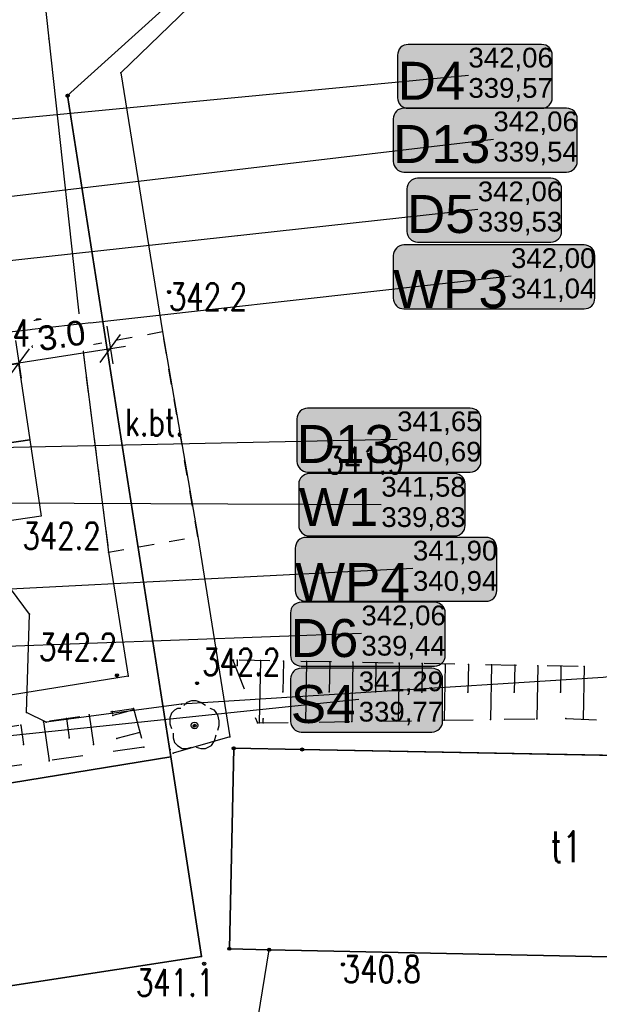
# Model space of a CAD drawing. Extents: x 5552506 to 5553307, y 5642054 to 5642708.
# Tile 29 of 72: x 5552864 to 5552883, y 5642442 to 5642474. Entities that reach past the tile are written whole.
import ezdxf
from ezdxf.enums import TextEntityAlignment as Align
from ezdxf.lldxf.tags import DXFTag

# ---------------------------------------------------------------- set-up
doc = ezdxf.new("R2010")
doc.units = 0
doc.header["$MEASUREMENT"] = 0
doc.linetypes.add('1', pattern=[2, 1, -1])
doc.linetypes.add('2', pattern=[1, 0.5, -0.5])
for name, color, linetype in [('drzewa', 98, 'Continuous'), ('EGB_Budynek', 7, 'Continuous'), ('EGB_DzialkaEwidencyjna', 7, 'Continuous'), ('EGB_KonturUzytkuGruntowego', 7, 'Continuous'), ('EGB_PunktGraniczny', 7, 'Continuous'), ('GES_PrzewodElektroenergetyczny', 7, 'Continuous'), ('IS_Węzeł_sieci_kanalizacyjnej_-_opisy', 7, 'Continuous'), ('IS_Węzły_sieci_wodociągowej_-_opisy', 7, 'Continuous'), ('OT_Komunikacja', 7, 'Continuous'), ('OT_Ogrodzenia', 7, 'Continuous'), ('OT_Rzedna', 7, 'Continuous'), ('OT_Skarpa', 7, 'Continuous'), ('OT_ZagospodarowanieTerenu', 7, 'Continuous'), ('pomiar', 7, 'Continuous')]:
    doc.layers.add(name, color=color, linetype=linetype)
doc.layers.add('PROJEKT', color=255, linetype='Continuous', lineweight=50)
doc.styles.add('ARIAL', font='arial.ttf')
doc.styles.get("Standard").update_dxf_attribs({"font": 'arial.ttf'})
doc.styles.add('STYL_ARIAL', font='simplex', dxfattribs={"width": 0.75, "oblique": 0.1})
tags = doc.linetypes.add('SOLID', pattern=[10, 10, 0]).pattern_tags.tags
tags[6:7] = [DXFTag(74, 4), DXFTag(75, 0), DXFTag(340, '0'), DXFTag(46, 0.0), DXFTag(50, 0.0), DXFTag(44, 0.0), DXFTag(45, 0.0)]
tags[4:5] = [DXFTag(74, 4), DXFTag(75, 0), DXFTag(340, '0'), DXFTag(46, 0.0), DXFTag(50, 0.0), DXFTag(44, 0.0), DXFTag(45, 0.0)]
doc.dimstyles.new('darek', dxfattribs={"dimtxt": 0.8, "dimasz": 0.8, "dimexe": 0.5, "dimexo": 0.5, "dimgap": 0.25, "dimtad": 1, "dimrnd": 0.01, "dimzin": 1, "dimdsep": 46, "dimtxsty": 'ARIAL', "dimblk": 'OBLIQUE', "dimcen": 0.8, "dimdle": 0.5, "dimclrd": 256, "dimclre": 256, "dimclrt": 256, "dimazin": 0, "dimtfac": 1, "dimtmove": 1, "dimatfit": 3, "dimfxl": 1, "dimtfill": 1, "dimlwd": -1, "dimlwe": -1, "dimarcsym": 0})

# ---------------------------------------------------------------- blocks, each defined once
blk = doc.blocks.new('DLI')
at = {"color": 7}
for points in [[(0.7, 1.3, 0), (0.4, 1.5, 0), (0.1, 1.6, 0), (-0.2, 1.6, 0), (-0.5, 1.5, 0), (-0.7, 1.3, 0)], [(-0.9, 1.1, 0), (-1.1, 1.1, 0), (-1.3, 1, 0), (-1.5, 0.8, 0), (-1.6, 0.5, 0), (-1.6, 0.1, 0), (-1.5, -0.2, 0)], [(1.5, -0.3, 0), (1.6, 0, 0), (1.6, 0.3, 0), (1.5, 0.7, 0), (1.3, 1, 0), (1, 1.1, 0)], [(0, 0.2236, 0), (0.097, 0.2015, 0), (0.1748, 0.1394, 0), (0.218, 0.0498, 0), (0.218, -0.0498, 0), (0.1748, -0.1394, 0), (0.097, -0.2015, 0), (0, -0.2236, 0), (-0.097, -0.2015, 0), (-0.1748, -0.1394, 0), (-0.218, -0.0498, 0), (-0.218, 0.0498, 0), (-0.1748, 0.1394, 0), (-0.097, 0.2015, 0), (0, 0.2236, 0)], [(-1.4, -0.5, 0), (-1.4, -0.8, 0), (-1.3, -1.1, 0), (-1.1, -1.3, 0), (-0.8, -1.5, 0), (-0.5, -1.5, 0), (-0.2, -1.4, 0)], [(0.1, -1.4, 0), (0.4, -1.5, 0), (0.7, -1.5, 0), (1.1, -1.3, 0), (1.3, -1, 0), (1.4, -0.6, 0)]]:
    blk.add_polyline3d(points, dxfattribs=at)
blk = doc.blocks.new('RTPW01')
at = {"color": 7}
blk.add_polyline3d([(0, 0.1, 0), (0.0643, 0.0766, 0), (0.0985, 0.0174, 0), (0.0866, -0.05, 0), (0.0342, -0.094, 0), (-0.0342, -0.094, 0), (-0.0866, -0.05, 0), (-0.0985, 0.0174, 0), (-0.0643, 0.0766, 0), (0, 0.1, 0)], dxfattribs=at)
blk = doc.blocks.new('EGBP04_03')
at = {"color": 7}
blk.add_polyline3d([(0, 0.1, 0), (0.0643, 0.0766, 0), (0.0985, 0.0174, 0), (0.0866, -0.05, 0), (0.0342, -0.094, 0), (-0.0342, -0.094, 0), (-0.0866, -0.05, 0), (-0.0985, 0.0174, 0), (-0.0643, 0.0766, 0), (0, 0.1, 0)], dxfattribs=at)
blk = doc.blocks.new('_Oblique')
at = {"color": 0, "linetype": 'ByBlock', "lineweight": -2}
blk.add_line((-0.5, -0.5), (0.5, 0.5), dxfattribs=at)
blk = doc.blocks.new('*D252')
at = {"layer": 'Defpoints', "color": 0, "linetype": 'ByBlock'}
for p in [(5552867.068, 5642464.437), (5552864.101, 5642463.973), (5552867.258, 5642463.22)]:
    blk.add_point(p, dxfattribs=at)
at = {"layer": 'pomiar'}
for p, q in [((5552867.145, 5642463.943), (5552867.335, 5642462.726)), ((5552863.797, 5642462.68), (5552867.752, 5642463.298)), ((5552864.178, 5642463.479), (5552864.368, 5642462.263))]:
    blk.add_line(p, q, dxfattribs=at)
at = {"layer": 'pomiar', "xscale": 0.8, "yscale": 0.8, "zscale": 0.8}
for p, rotation in [((5552867.258, 5642463.22), 8.878392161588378), ((5552864.291, 5642462.757), 188.8783921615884)]:
    blk.add_blockref('_Oblique', p, dxfattribs=dict(at, rotation=rotation))
at = {"layer": 'pomiar', "linetype": 'ByBlock', "insert": (5552865.673, 5642463.64), "char_height": 0.8, "attachment_point": 5, "rotation": 8.8784, "style": 'ARIAL', "bg_fill": 3, "box_fill_scale": 1.25, "bg_fill_color": 256, "bg_fill_true_color": 13158600, "bg_fill_transparency": 0}
blk.add_mtext('3.0', dxfattribs=at)

msp = doc.modelspace()

# ---------------------------------------------------------------- hatches: boundary and pattern name
at = {"layer": 'IS_Węzeł_sieci_kanalizacyjnej_-_opisy', "linetype": 'SOLID', "ltscale": 0.01, "true_color": 0xffffff}
h = msp.add_hatch(color=7, dxfattribs=at)
edge = h.paths.add_edge_path()
edge.add_arc((5552881.24862, 5642471.35493), 0.345, 270, 360)
edge.add_line((5552881.59362, 5642471.35493), (5552881.59362, 5642472.73493))
edge.add_arc((5552881.24862, 5642472.73493), 0.345, 0, 90)
edge.add_line((5552881.24862, 5642473.07993), (5552876.91862, 5642473.07993))
edge.add_arc((5552876.91862, 5642472.73493), 0.345, 90, 180)
edge.add_line((5552876.57362, 5642472.73493), (5552876.57362, 5642471.35493))
edge.add_arc((5552876.91862, 5642471.35493), 0.345, 180, 270)
edge.add_line((5552876.91862, 5642471.00993), (5552881.24862, 5642471.00993))
h = msp.add_hatch(color=7, dxfattribs=at)
edge = h.paths.add_edge_path()
edge.add_arc((5552882.05892, 5642469.28848), 0.345, 270, 360)
edge.add_line((5552882.40392, 5642469.28848), (5552882.40392, 5642470.66848))
edge.add_arc((5552882.05892, 5642470.66848), 0.345, 0, 90)
edge.add_line((5552882.05892, 5642471.01348), (5552876.77892, 5642471.01348))
edge.add_arc((5552876.77892, 5642470.66848), 0.345, 90, 180)
edge.add_line((5552876.43392, 5642470.66848), (5552876.43392, 5642469.28848))
edge.add_arc((5552876.77892, 5642469.28848), 0.345, 180, 270)
edge.add_line((5552876.77892, 5642468.94348), (5552882.05892, 5642468.94348))
h = msp.add_hatch(color=7, dxfattribs=at)
edge = h.paths.add_edge_path()
edge.add_arc((5552881.55212, 5642467.01788), 0.345, 270, 360)
edge.add_line((5552881.89712, 5642467.01788), (5552881.89712, 5642468.39788))
edge.add_arc((5552881.55212, 5642468.39788), 0.345, 0, 90)
edge.add_line((5552881.55212, 5642468.74288), (5552877.22212, 5642468.74288))
edge.add_arc((5552877.22212, 5642468.39788), 0.345, 90, 180)
edge.add_line((5552876.87712, 5642468.39788), (5552876.87712, 5642467.01788))
edge.add_arc((5552877.22212, 5642467.01788), 0.345, 180, 270)
edge.add_line((5552877.22212, 5642466.67288), (5552881.55212, 5642466.67288))
h = msp.add_hatch(color=7, dxfattribs=at)
edge = h.paths.add_edge_path()
edge.add_arc((5552882.62997, 5642464.85398), 0.345, 270, 360)
edge.add_line((5552882.97497, 5642464.85398), (5552882.97497, 5642466.23398))
edge.add_arc((5552882.62997, 5642466.23398), 0.345, 0, 90)
edge.add_line((5552882.62997, 5642466.57898), (5552876.77997, 5642466.57898))
edge.add_arc((5552876.77997, 5642466.23398), 0.345, 90, 180)
edge.add_line((5552876.43497, 5642466.23398), (5552876.43497, 5642464.85398))
edge.add_arc((5552876.77997, 5642464.85398), 0.345, 180, 270)
edge.add_line((5552876.77997, 5642464.50898), (5552882.62997, 5642464.50898))
h = msp.add_hatch(color=7, dxfattribs=at)
edge = h.paths.add_edge_path()
edge.add_arc((5552878.93547, 5642459.56198), 0.345, 270, 360)
edge.add_line((5552879.28047, 5642459.56198), (5552879.28047, 5642460.94198))
edge.add_arc((5552878.93547, 5642460.94198), 0.345, 0, 90)
edge.add_line((5552878.93547, 5642461.28698), (5552873.65547, 5642461.28698))
edge.add_arc((5552873.65547, 5642460.94198), 0.345, 90, 180)
edge.add_line((5552873.31047, 5642460.94198), (5552873.31047, 5642459.56198))
edge.add_arc((5552873.65547, 5642459.56198), 0.345, 180, 270)
edge.add_line((5552873.65547, 5642459.21698), (5552878.93547, 5642459.21698))
h = msp.add_hatch(color=7, dxfattribs=at)
edge = h.paths.add_edge_path()
edge.add_arc((5552879.44887, 5642455.37078), 0.345, 270, 360)
edge.add_line((5552879.79387, 5642455.37078), (5552879.79387, 5642456.75078))
edge.add_arc((5552879.44887, 5642456.75078), 0.345, 0, 90)
edge.add_line((5552879.44887, 5642457.09578), (5552873.59887, 5642457.09578))
edge.add_arc((5552873.59887, 5642456.75078), 0.345, 90, 180)
edge.add_line((5552873.25387, 5642456.75078), (5552873.25387, 5642455.37078))
edge.add_arc((5552873.59887, 5642455.37078), 0.345, 180, 270)
edge.add_line((5552873.59887, 5642455.02578), (5552879.44887, 5642455.02578))
h = msp.add_hatch(color=7, dxfattribs=at)
edge = h.paths.add_edge_path()
edge.add_arc((5552877.77707, 5642453.27018), 0.345, 270, 360)
edge.add_line((5552878.12207, 5642453.27018), (5552878.12207, 5642454.65018))
edge.add_arc((5552877.77707, 5642454.65018), 0.345, 0, 90)
edge.add_line((5552877.77707, 5642454.99518), (5552873.44707, 5642454.99518))
edge.add_arc((5552873.44707, 5642454.65018), 0.345, 90, 180)
edge.add_line((5552873.10207, 5642454.65018), (5552873.10207, 5642453.27018))
edge.add_arc((5552873.44707, 5642453.27018), 0.345, 180, 270)
edge.add_line((5552873.44707, 5642452.92518), (5552877.77707, 5642452.92518))
h = msp.add_hatch(color=7, dxfattribs=at)
edge = h.paths.add_edge_path()
edge.add_arc((5552877.68927, 5642451.13138), 0.345, 270, 360)
edge.add_line((5552878.03427, 5642451.13138), (5552878.03427, 5642452.51138))
edge.add_arc((5552877.68927, 5642452.51138), 0.345, 0, 90)
edge.add_line((5552877.68927, 5642452.85638), (5552873.44927, 5642452.85638))
edge.add_arc((5552873.44927, 5642452.51138), 0.345, 90, 180)
edge.add_line((5552873.10427, 5642452.51138), (5552873.10427, 5642451.13138))
edge.add_arc((5552873.44927, 5642451.13138), 0.345, 180, 270)
edge.add_line((5552873.44927, 5642450.78638), (5552877.68927, 5642450.78638))
at = {"layer": 'IS_Węzły_sieci_wodociągowej_-_opisy', "linetype": 'SOLID', "ltscale": 0.01, "true_color": 0xffffff}
h = msp.add_hatch(color=7, dxfattribs=at)
edge = h.paths.add_edge_path()
edge.add_arc((5552878.43136, 5642457.48205), 0.33667, 270, 360)
edge.add_line((5552878.76802, 5642457.48205), (5552878.76802, 5642458.82871))
edge.add_arc((5552878.43136, 5642458.82871), 0.33667, 0, 90)
edge.add_line((5552878.43136, 5642459.16538), (5552873.70469, 5642459.16538))
edge.add_arc((5552873.70469, 5642458.82871), 0.33667, 90, 180)
edge.add_line((5552873.36802, 5642458.82871), (5552873.36802, 5642457.48205))
edge.add_arc((5552873.70469, 5642457.48205), 0.33667, 180, 270)
edge.add_line((5552873.70469, 5642457.14538), (5552878.43136, 5642457.14538))

# ---------------------------------------------------------------- linework, layer by layer
at = {"color": 7}
for p in [(5552865.26, 5642473.26), (5552867.6, 5642472.16), (5552865.87, 5642471.42), (5552869.16, 5642465.05, 342.2), (5552868.95, 5642463.76), (5552866.35, 5642463.28, 342.3), (5552874.27, 5642459.75, 341.9), (5552870.09, 5642457.13, 342.4), (5552867.2, 5642456.62, 342.2), (5552864.63, 5642454.61), (5552871.3755, 5642453.1173), (5552872.1253, 5642453.1034), (5552872.8752, 5642453.0895), (5552873.6251, 5642453.0756), (5552874.3749, 5642453.0617), (5552875.1248, 5642453.0478), (5552875.8747, 5642453.0339), (5552876.6245, 5642453.02), (5552877.3744, 5642453.0061), (5552878.1243, 5642452.9922), (5552878.8742, 5642452.9783), (5552879.624, 5642452.9644), (5552871.3722, 5642452.9415), (5552880.3739, 5642452.9505), (5552881.1238, 5642452.9366), (5552881.8736, 5642452.9227), (5552882.6235, 5642452.9088), (5552867.47, 5642452.62, 342.4), (5552867.84, 5642452.6, 342.2), (5552870.07, 5642452.37, 342.2), (5552872.8567, 5642452.0908), (5552874.3569, 5642452.0882), (5552875.8571, 5642452.0855), (5552877.3573, 5642452.0829), (5552878.8575, 5642452.0802), (5552880.3577, 5642452.0776), (5552881.8579, 5642452.075), (5552869.57, 5642451.69), (5552864.54, 5642451.42), (5552867.3169, 5642451.4484), (5552867.3262, 5642451.3846), (5552868.01, 5642451.55), (5552868.0226, 5642451.5022), (5552865.0907, 5642451.1222), (5552865.18, 5642451.11), (5552865.8327, 5642451.231), (5552866.5748, 5642451.3397), (5552867.3356, 5642451.3208), (5552872.0878, 5642451.0809), (5552873.5885, 5642451.1034), (5552875.0892, 5642451.1259), (5552876.5899, 5642451.1484), (5552878.0905, 5642451.1709), (5552879.5912, 5642451.1934), (5552881.0919, 5642451.2159), (5552882.5919, 5642451.2043), (5552864.3486, 5642451.0135), (5552868.2141, 5642450.777), (5552865.9255, 5642450.598), (5552867.4647, 5642450.5792), (5552871.13, 5642450.63, 342.4), (5552864.4411, 5642450.3822), (5552866.7152, 5642450.3813), (5552868.34, 5642450.3), (5552869.29, 5642450.1, 342.3), (5552865.2759, 5642449.858), (5552869.22, 5642449.98), (5552870.21, 5642443.51), (5552870.3, 5642443.28, 341.1), (5552874.8, 5642443.25, 340.8)]:
    msp.add_point(p, dxfattribs=at)
at = {"layer": 'drzewa', "color": 98}
msp.add_point((5552869.99, 5642451), dxfattribs=at)
at = {"layer": 'EGB_Budynek', "color": 7}
for points in [[(5552871.26, 5642450.26, 0), (5552873.48, 5642450.22, 0), (5552901.85, 5642449.68, 0), (5552901.71, 5642443.12, 0), (5552872.41, 5642443.73, 0), (5552871.12, 5642443.76, 0), (5552871.26, 5642450.26, 0)], [(5552869.22, 5642449.98, 0), (5552870.21, 5642443.51, 0), (5552843.02, 5642439.34, 0), (5552840.05, 5642438.88, 0), (5552839.1, 5642445.07, 0), (5552842.11, 5642445.56, 0), (5552869.22, 5642449.98, 0)]]:
    msp.add_polyline3d(points, dxfattribs=at)
at = {"layer": 'EGB_DzialkaEwidencyjna', "color": 7}
for points in [[(5552914.66, 5642524.09, 0), (5552884.57, 5642497.71, 0), (5552889.45, 5642492.68, 0), (5552865.87, 5642471.42, 0), (5552869.22, 5642449.98, 0), (5552870.21, 5642443.51, 0), (5552843.02, 5642439.34, 0), (5552847.18, 5642433.67, 0), (5552871.49, 5642438.07, 0), (5552872.41, 5642443.73, 0), (5552871.12, 5642443.76, 0), (5552871.26, 5642450.26, 0), (5552873.48, 5642450.22, 0), (5552899.85, 5642449.72, 0), (5552901.3, 5642456.99, 0), (5552914.66, 5642524.09, 0)], [(5552868.91, 5642513.83, 0), (5552821.01, 5642466.78, 0), (5552806.15, 5642452.34, 0), (5552801.43, 5642448.13, 0), (5552811.55, 5642438.45, 0), (5552814.16, 5642435.96, 0), (5552817.83, 5642432.34, 0), (5552830.74, 5642439.96, 0), (5552839.1, 5642445.07, 0), (5552842.11, 5642445.56, 0), (5552869.22, 5642449.98, 0), (5552865.87, 5642471.42, 0), (5552889.45, 5642492.68, 0), (5552884.57, 5642497.71, 0), (5552879.14, 5642503.3, 0), (5552868.91, 5642513.83, 0)], [(5552871.26, 5642450.26, 0), (5552871.12, 5642443.76, 0), (5552872.41, 5642443.73, 0), (5552901.71, 5642443.12, 0), (5552901.85, 5642449.68, 0), (5552899.85, 5642449.72, 0), (5552873.48, 5642450.22, 0), (5552871.26, 5642450.26, 0)], [(5552869.22, 5642449.98, 0), (5552842.11, 5642445.56, 0), (5552839.1, 5642445.07, 0), (5552840.05, 5642438.88, 0), (5552843.02, 5642439.34, 0), (5552870.21, 5642443.51, 0), (5552869.22, 5642449.98, 0)], [(5552989.36355, 5642415.76795, 0), (5552980.92, 5642418.75, 0), (5552913.24, 5642435.93, 0), (5552901.23, 5642437.37, 0), (5552871.49, 5642438.07, 0), (5552872.41, 5642443.73, 0)], [(5552872.41, 5642443.73, 0), (5552872.41, 5642443.73, 0), (5552901.71, 5642443.12, 0), (5552903.15, 5642442.99, 0), (5552907.04, 5642443.1, 0), (5552949.9401, 5642432.3201, 0), (5552951.0501, 5642431.8601, 0), (5552989.34583, 5642422.23676, 0)]]:
    msp.add_polyline3d(points, dxfattribs=at)
for p in [(5552865.87, 5642471.42), (5552865.87, 5642471.42), (5552869.2, 5642450.22), (5552869.2, 5642450.22), (5552869.2, 5642450.22), (5552869.2, 5642450.22), (5552871.26, 5642450.26), (5552871.26, 5642450.26), (5552871.26, 5642450.26), (5552873.48, 5642450.22), (5552873.48, 5642450.22), (5552871.12, 5642443.76), (5552871.12, 5642443.76), (5552872.41, 5642443.73), (5552872.41, 5642443.73), (5552872.41, 5642443.73), (5552872.41, 5642443.73), (5552872.41, 5642443.73), (5552870.2, 5642443.55), (5552870.2, 5642443.55)]:
    msp.add_point(p, dxfattribs=at)
at = {"layer": 'EGB_KonturUzytkuGruntowego', "color": 3}
for points in [[(5552843.02, 5642439.34, 0), (5552870.21, 5642443.51, 0), (5552869.22, 5642449.98, 0), (5552865.87, 5642471.42, 0), (5552889.45, 5642492.68, 0), (5552884.57, 5642497.71, 0), (5552914.66, 5642524.09, 0), (5552901.3, 5642456.99, 0), (5552899.85, 5642449.72, 0), (5552873.48, 5642450.22, 0), (5552871.26, 5642450.26, 0), (5552871.12, 5642443.76, 0), (5552872.41, 5642443.73, 0), (5552901.71, 5642443.12, 0), (5552903.15, 5642442.99, 0), (5552907.04, 5642443.1, 0), (5552949.9401, 5642432.3201, 0), (5552951.0501, 5642431.8601, 0), (5552951.05, 5642431.86, 0), (5552989.34583, 5642422.23675, 0)], [(5552817.83, 5642432.34, 0), (5552830.74, 5642439.96, 0), (5552839.1, 5642445.07, 0), (5552842.11, 5642445.56, 0), (5552869.22, 5642449.98, 0), (5552865.87, 5642471.42, 0), (5552889.45, 5642492.68, 0), (5552884.57, 5642497.71, 0), (5552879.14, 5642503.3, 0), (5552868.91, 5642513.83, 0), (5552860.87, 5642522.11, 0), (5552811.5, 5642476.33, 0), (5552790.5309, 5642458.698, 0), (5552790.45, 5642458.63, 0), (5552801.43, 5642448.13, 0), (5552811.55, 5642438.45, 0), (5552814.16, 5642435.96, 0), (5552817.83, 5642432.34, 0)], [(5552899.85, 5642449.72, 0), (5552873.48, 5642450.22, 0), (5552871.26, 5642450.26, 0), (5552871.12, 5642443.76, 0), (5552872.41, 5642443.73, 0), (5552901.71, 5642443.12, 0), (5552901.85, 5642449.68, 0), (5552899.85, 5642449.72, 0)], [(5552869.22, 5642449.98, 0), (5552842.11, 5642445.56, 0), (5552839.1, 5642445.07, 0), (5552840.05, 5642438.88, 0), (5552843.02, 5642439.34, 0), (5552870.21, 5642443.51, 0), (5552869.22, 5642449.98, 0)]]:
    msp.add_polyline3d(points, dxfattribs=at)
at = {"layer": 'EGB_PunktGraniczny', "color": 7}
for points in [[(5552865.8349, 5642471.3844, 0), (5552865.82, 5642471.4196, 0), (5552865.8344, 5642471.4551, 0), (5552865.8696, 5642471.47, 0), (5552865.9051, 5642471.4556, 0), (5552865.92, 5642471.4204, 0), (5552865.9056, 5642471.3849, 0), (5552865.8704, 5642471.37, 0), (5552865.8349, 5642471.3844, 0)], [(5552865.8384, 5642471.3879, 0), (5552865.825, 5642471.4196, 0), (5552865.8379, 5642471.4516, 0), (5552865.8696, 5642471.465, 0), (5552865.9016, 5642471.4521, 0), (5552865.915, 5642471.4204, 0), (5552865.9021, 5642471.3884, 0), (5552865.8704, 5642471.375, 0), (5552865.8384, 5642471.3879, 0)], [(5552865.8419, 5642471.3915, 0), (5552865.83, 5642471.4197, 0), (5552865.8415, 5642471.4481, 0), (5552865.8697, 5642471.46, 0), (5552865.8981, 5642471.4485, 0), (5552865.91, 5642471.4203, 0), (5552865.8985, 5642471.3919, 0), (5552865.8703, 5642471.38, 0), (5552865.8419, 5642471.3915, 0)], [(5552865.8455, 5642471.3951, 0), (5552865.835, 5642471.4197, 0), (5552865.8451, 5642471.4445, 0), (5552865.8697, 5642471.455, 0), (5552865.8945, 5642471.4449, 0), (5552865.905, 5642471.4203, 0), (5552865.8949, 5642471.3955, 0), (5552865.8703, 5642471.385, 0), (5552865.8455, 5642471.3951, 0)], [(5552865.849, 5642471.3986, 0), (5552865.84, 5642471.4198, 0), (5552865.8486, 5642471.441, 0), (5552865.8698, 5642471.45, 0), (5552865.891, 5642471.4414, 0), (5552865.9, 5642471.4202, 0), (5552865.8914, 5642471.399, 0), (5552865.8702, 5642471.39, 0), (5552865.849, 5642471.3986, 0)], [(5552865.8525, 5642471.4022, 0), (5552865.845, 5642471.4198, 0), (5552865.8522, 5642471.4375, 0), (5552865.8698, 5642471.445, 0), (5552865.8875, 5642471.4378, 0), (5552865.895, 5642471.4202, 0), (5552865.8878, 5642471.4025, 0), (5552865.8702, 5642471.395, 0), (5552865.8525, 5642471.4022, 0)], [(5552865.856, 5642471.4057, 0), (5552865.85, 5642471.4198, 0), (5552865.8557, 5642471.434, 0), (5552865.8698, 5642471.44, 0), (5552865.884, 5642471.4343, 0), (5552865.89, 5642471.4202, 0), (5552865.8843, 5642471.406, 0), (5552865.8702, 5642471.4, 0), (5552865.856, 5642471.4057, 0)], [(5552865.8595, 5642471.4093, 0), (5552865.855, 5642471.4199, 0), (5552865.8593, 5642471.4305, 0), (5552865.8699, 5642471.435, 0), (5552865.8805, 5642471.4307, 0), (5552865.885, 5642471.4201, 0), (5552865.8807, 5642471.4095, 0), (5552865.8701, 5642471.405, 0), (5552865.8595, 5642471.4093, 0)], [(5552865.863, 5642471.4129, 0), (5552865.86, 5642471.4199, 0), (5552865.8629, 5642471.427, 0), (5552865.8699, 5642471.43, 0), (5552865.877, 5642471.4271, 0), (5552865.88, 5642471.4201, 0), (5552865.8771, 5642471.413, 0), (5552865.8701, 5642471.41, 0), (5552865.863, 5642471.4129, 0)], [(5552865.8665, 5642471.4164, 0), (5552865.865, 5642471.42, 0), (5552865.8664, 5642471.4235, 0), (5552865.87, 5642471.425, 0), (5552865.8735, 5642471.4236, 0), (5552865.875, 5642471.42, 0), (5552865.8736, 5642471.4165, 0), (5552865.87, 5642471.415, 0), (5552865.8665, 5642471.4164, 0)], [(5552871.2249, 5642450.2244, 0), (5552871.21, 5642450.2596, 0), (5552871.2244, 5642450.2951, 0), (5552871.2596, 5642450.31, 0), (5552871.2951, 5642450.2956, 0), (5552871.31, 5642450.2604, 0), (5552871.2956, 5642450.2249, 0), (5552871.2604, 5642450.21, 0), (5552871.2249, 5642450.2244, 0)], [(5552871.2284, 5642450.2279, 0), (5552871.215, 5642450.2596, 0), (5552871.2279, 5642450.2916, 0), (5552871.2596, 5642450.305, 0), (5552871.2916, 5642450.2921, 0), (5552871.305, 5642450.2604, 0), (5552871.2921, 5642450.2284, 0), (5552871.2604, 5642450.215, 0), (5552871.2284, 5642450.2279, 0)], [(5552871.2319, 5642450.2315, 0), (5552871.22, 5642450.2597, 0), (5552871.2315, 5642450.2881, 0), (5552871.2597, 5642450.3, 0), (5552871.2881, 5642450.2885, 0), (5552871.3, 5642450.2603, 0), (5552871.2885, 5642450.2319, 0), (5552871.2603, 5642450.22, 0), (5552871.2319, 5642450.2315, 0)], [(5552871.2355, 5642450.2351, 0), (5552871.225, 5642450.2597, 0), (5552871.2351, 5642450.2845, 0), (5552871.2597, 5642450.295, 0), (5552871.2845, 5642450.2849, 0), (5552871.295, 5642450.2603, 0), (5552871.2849, 5642450.2355, 0), (5552871.2603, 5642450.225, 0), (5552871.2355, 5642450.2351, 0)], [(5552871.239, 5642450.2386, 0), (5552871.23, 5642450.2598, 0), (5552871.2386, 5642450.281, 0), (5552871.2598, 5642450.29, 0), (5552871.281, 5642450.2814, 0), (5552871.29, 5642450.2602, 0), (5552871.2814, 5642450.239, 0), (5552871.2602, 5642450.23, 0), (5552871.239, 5642450.2386, 0)], [(5552871.2425, 5642450.2422, 0), (5552871.235, 5642450.2598, 0), (5552871.2422, 5642450.2775, 0), (5552871.2598, 5642450.285, 0), (5552871.2775, 5642450.2778, 0), (5552871.285, 5642450.2602, 0), (5552871.2778, 5642450.2425, 0), (5552871.2602, 5642450.235, 0), (5552871.2425, 5642450.2422, 0)], [(5552871.246, 5642450.2457, 0), (5552871.24, 5642450.2598, 0), (5552871.2457, 5642450.274, 0), (5552871.2598, 5642450.28, 0), (5552871.274, 5642450.2743, 0), (5552871.28, 5642450.2602, 0), (5552871.2743, 5642450.246, 0), (5552871.2602, 5642450.24, 0), (5552871.246, 5642450.2457, 0)], [(5552871.2495, 5642450.2493, 0), (5552871.245, 5642450.2599, 0), (5552871.2493, 5642450.2705, 0), (5552871.2599, 5642450.275, 0), (5552871.2705, 5642450.2707, 0), (5552871.275, 5642450.2601, 0), (5552871.2707, 5642450.2495, 0), (5552871.2601, 5642450.245, 0), (5552871.2495, 5642450.2493, 0)], [(5552871.253, 5642450.2529, 0), (5552871.25, 5642450.2599, 0), (5552871.2529, 5642450.267, 0), (5552871.2599, 5642450.27, 0), (5552871.267, 5642450.2671, 0), (5552871.27, 5642450.2601, 0), (5552871.2671, 5642450.253, 0), (5552871.2601, 5642450.25, 0), (5552871.253, 5642450.2529, 0)], [(5552871.2565, 5642450.2564, 0), (5552871.255, 5642450.26, 0), (5552871.2564, 5642450.2635, 0), (5552871.26, 5642450.265, 0), (5552871.2635, 5642450.2636, 0), (5552871.265, 5642450.26, 0), (5552871.2636, 5642450.2565, 0), (5552871.26, 5642450.255, 0), (5552871.2565, 5642450.2564, 0)], [(5552873.4449, 5642450.1844, 0), (5552873.43, 5642450.2196, 0), (5552873.4444, 5642450.2551, 0), (5552873.4796, 5642450.27, 0), (5552873.5151, 5642450.2556, 0), (5552873.53, 5642450.2204, 0), (5552873.5156, 5642450.1849, 0), (5552873.4804, 5642450.17, 0), (5552873.4449, 5642450.1844, 0)], [(5552873.4484, 5642450.1879, 0), (5552873.435, 5642450.2196, 0), (5552873.4479, 5642450.2516, 0), (5552873.4796, 5642450.265, 0), (5552873.5116, 5642450.2521, 0), (5552873.525, 5642450.2204, 0), (5552873.5121, 5642450.1884, 0), (5552873.4804, 5642450.175, 0), (5552873.4484, 5642450.1879, 0)], [(5552873.4519, 5642450.1915, 0), (5552873.44, 5642450.2197, 0), (5552873.4515, 5642450.2481, 0), (5552873.4797, 5642450.26, 0), (5552873.5081, 5642450.2485, 0), (5552873.52, 5642450.2203, 0), (5552873.5085, 5642450.1919, 0), (5552873.4803, 5642450.18, 0), (5552873.4519, 5642450.1915, 0)], [(5552873.4555, 5642450.1951, 0), (5552873.445, 5642450.2197, 0), (5552873.4551, 5642450.2445, 0), (5552873.4797, 5642450.255, 0), (5552873.5045, 5642450.2449, 0), (5552873.515, 5642450.2203, 0), (5552873.5049, 5642450.1955, 0), (5552873.4803, 5642450.185, 0), (5552873.4555, 5642450.1951, 0)], [(5552873.459, 5642450.1986, 0), (5552873.45, 5642450.2198, 0), (5552873.4586, 5642450.241, 0), (5552873.4798, 5642450.25, 0), (5552873.501, 5642450.2414, 0), (5552873.51, 5642450.2202, 0), (5552873.5014, 5642450.199, 0), (5552873.4802, 5642450.19, 0), (5552873.459, 5642450.1986, 0)], [(5552873.4625, 5642450.2022, 0), (5552873.455, 5642450.2198, 0), (5552873.4622, 5642450.2375, 0), (5552873.4798, 5642450.245, 0), (5552873.4975, 5642450.2378, 0), (5552873.505, 5642450.2202, 0), (5552873.4978, 5642450.2025, 0), (5552873.4802, 5642450.195, 0), (5552873.4625, 5642450.2022, 0)], [(5552873.466, 5642450.2057, 0), (5552873.46, 5642450.2198, 0), (5552873.4657, 5642450.234, 0), (5552873.4798, 5642450.24, 0), (5552873.494, 5642450.2343, 0), (5552873.5, 5642450.2202, 0), (5552873.4943, 5642450.206, 0), (5552873.4802, 5642450.2, 0), (5552873.466, 5642450.2057, 0)], [(5552873.4695, 5642450.2093, 0), (5552873.465, 5642450.2199, 0), (5552873.4693, 5642450.2305, 0), (5552873.4799, 5642450.235, 0), (5552873.4905, 5642450.2307, 0), (5552873.495, 5642450.2201, 0), (5552873.4907, 5642450.2095, 0), (5552873.4801, 5642450.205, 0), (5552873.4695, 5642450.2093, 0)], [(5552873.473, 5642450.2129, 0), (5552873.47, 5642450.2199, 0), (5552873.4729, 5642450.227, 0), (5552873.4799, 5642450.23, 0), (5552873.487, 5642450.2271, 0), (5552873.49, 5642450.2201, 0), (5552873.4871, 5642450.213, 0), (5552873.4801, 5642450.21, 0), (5552873.473, 5642450.2129, 0)], [(5552873.4765, 5642450.2164, 0), (5552873.475, 5642450.22, 0), (5552873.4764, 5642450.2235, 0), (5552873.48, 5642450.225, 0), (5552873.4835, 5642450.2236, 0), (5552873.485, 5642450.22, 0), (5552873.4836, 5642450.2165, 0), (5552873.48, 5642450.215, 0), (5552873.4765, 5642450.2164, 0)], [(5552871.0849, 5642443.7244, 0), (5552871.07, 5642443.7596, 0), (5552871.0844, 5642443.7951, 0), (5552871.1196, 5642443.81, 0), (5552871.1551, 5642443.7956, 0), (5552871.17, 5642443.7604, 0), (5552871.1556, 5642443.7249, 0), (5552871.1204, 5642443.71, 0), (5552871.0849, 5642443.7244, 0)], [(5552871.0884, 5642443.7279, 0), (5552871.075, 5642443.7596, 0), (5552871.0879, 5642443.7916, 0), (5552871.1196, 5642443.805, 0), (5552871.1516, 5642443.7921, 0), (5552871.165, 5642443.7604, 0), (5552871.1521, 5642443.7284, 0), (5552871.1204, 5642443.715, 0), (5552871.0884, 5642443.7279, 0)], [(5552871.0919, 5642443.7315, 0), (5552871.08, 5642443.7597, 0), (5552871.0915, 5642443.7881, 0), (5552871.1197, 5642443.8, 0), (5552871.1481, 5642443.7885, 0), (5552871.16, 5642443.7603, 0), (5552871.1485, 5642443.7319, 0), (5552871.1203, 5642443.72, 0), (5552871.0919, 5642443.7315, 0)], [(5552871.0955, 5642443.7351, 0), (5552871.085, 5642443.7597, 0), (5552871.0951, 5642443.7845, 0), (5552871.1197, 5642443.795, 0), (5552871.1445, 5642443.7849, 0), (5552871.155, 5642443.7603, 0), (5552871.1449, 5642443.7355, 0), (5552871.1203, 5642443.725, 0), (5552871.0955, 5642443.7351, 0)], [(5552871.099, 5642443.7386, 0), (5552871.09, 5642443.7598, 0), (5552871.0986, 5642443.781, 0), (5552871.1198, 5642443.79, 0), (5552871.141, 5642443.7814, 0), (5552871.15, 5642443.7602, 0), (5552871.1414, 5642443.739, 0), (5552871.1202, 5642443.73, 0), (5552871.099, 5642443.7386, 0)], [(5552871.1025, 5642443.7422, 0), (5552871.095, 5642443.7598, 0), (5552871.1022, 5642443.7775, 0), (5552871.1198, 5642443.785, 0), (5552871.1375, 5642443.7778, 0), (5552871.145, 5642443.7602, 0), (5552871.1378, 5642443.7425, 0), (5552871.1202, 5642443.735, 0), (5552871.1025, 5642443.7422, 0)], [(5552871.106, 5642443.7457, 0), (5552871.1, 5642443.7598, 0), (5552871.1057, 5642443.774, 0), (5552871.1198, 5642443.78, 0), (5552871.134, 5642443.7743, 0), (5552871.14, 5642443.7602, 0), (5552871.1343, 5642443.746, 0), (5552871.1202, 5642443.74, 0), (5552871.106, 5642443.7457, 0)], [(5552871.1095, 5642443.7493, 0), (5552871.105, 5642443.7599, 0), (5552871.1093, 5642443.7705, 0), (5552871.1199, 5642443.775, 0), (5552871.1305, 5642443.7707, 0), (5552871.135, 5642443.7601, 0), (5552871.1307, 5642443.7495, 0), (5552871.1201, 5642443.745, 0), (5552871.1095, 5642443.7493, 0)], [(5552871.113, 5642443.7529, 0), (5552871.11, 5642443.7599, 0), (5552871.1129, 5642443.767, 0), (5552871.1199, 5642443.77, 0), (5552871.127, 5642443.7671, 0), (5552871.13, 5642443.7601, 0), (5552871.1271, 5642443.753, 0), (5552871.1201, 5642443.75, 0), (5552871.113, 5642443.7529, 0)], [(5552871.1165, 5642443.7564, 0), (5552871.115, 5642443.76, 0), (5552871.1164, 5642443.7635, 0), (5552871.12, 5642443.765, 0), (5552871.1235, 5642443.7636, 0), (5552871.125, 5642443.76, 0), (5552871.1236, 5642443.7565, 0), (5552871.12, 5642443.755, 0), (5552871.1165, 5642443.7564, 0)], [(5552872.3749, 5642443.6944, 0), (5552872.36, 5642443.7296, 0), (5552872.3744, 5642443.7651, 0), (5552872.4096, 5642443.78, 0), (5552872.4451, 5642443.7656, 0), (5552872.46, 5642443.7304, 0), (5552872.4456, 5642443.6949, 0), (5552872.4104, 5642443.68, 0), (5552872.3749, 5642443.6944, 0)], [(5552872.3784, 5642443.6979, 0), (5552872.365, 5642443.7296, 0), (5552872.3779, 5642443.7616, 0), (5552872.4096, 5642443.775, 0), (5552872.4416, 5642443.7621, 0), (5552872.455, 5642443.7304, 0), (5552872.4421, 5642443.6984, 0), (5552872.4104, 5642443.685, 0), (5552872.3784, 5642443.6979, 0)], [(5552872.3819, 5642443.7015, 0), (5552872.37, 5642443.7297, 0), (5552872.3815, 5642443.7581, 0), (5552872.4097, 5642443.77, 0), (5552872.4381, 5642443.7585, 0), (5552872.45, 5642443.7303, 0), (5552872.4385, 5642443.7019, 0), (5552872.4103, 5642443.69, 0), (5552872.3819, 5642443.7015, 0)], [(5552872.3855, 5642443.7051, 0), (5552872.375, 5642443.7297, 0), (5552872.3851, 5642443.7545, 0), (5552872.4097, 5642443.765, 0), (5552872.4345, 5642443.7549, 0), (5552872.445, 5642443.7303, 0), (5552872.4349, 5642443.7055, 0), (5552872.4103, 5642443.695, 0), (5552872.3855, 5642443.7051, 0)], [(5552872.389, 5642443.7086, 0), (5552872.38, 5642443.7298, 0), (5552872.3886, 5642443.751, 0), (5552872.4098, 5642443.76, 0), (5552872.431, 5642443.7514, 0), (5552872.44, 5642443.7302, 0), (5552872.4314, 5642443.709, 0), (5552872.4102, 5642443.7, 0), (5552872.389, 5642443.7086, 0)], [(5552872.3925, 5642443.7122, 0), (5552872.385, 5642443.7298, 0), (5552872.3922, 5642443.7475, 0), (5552872.4098, 5642443.755, 0), (5552872.4275, 5642443.7478, 0), (5552872.435, 5642443.7302, 0), (5552872.4278, 5642443.7125, 0), (5552872.4102, 5642443.705, 0), (5552872.3925, 5642443.7122, 0)], [(5552872.396, 5642443.7157, 0), (5552872.39, 5642443.7298, 0), (5552872.3957, 5642443.744, 0), (5552872.4098, 5642443.75, 0), (5552872.424, 5642443.7443, 0), (5552872.43, 5642443.7302, 0), (5552872.4243, 5642443.716, 0), (5552872.4102, 5642443.71, 0), (5552872.396, 5642443.7157, 0)], [(5552872.3995, 5642443.7193, 0), (5552872.395, 5642443.7299, 0), (5552872.3993, 5642443.7405, 0), (5552872.4099, 5642443.745, 0), (5552872.4205, 5642443.7407, 0), (5552872.425, 5642443.7301, 0), (5552872.4207, 5642443.7195, 0), (5552872.4101, 5642443.715, 0), (5552872.3995, 5642443.7193, 0)], [(5552872.403, 5642443.7229, 0), (5552872.4, 5642443.7299, 0), (5552872.4029, 5642443.737, 0), (5552872.4099, 5642443.74, 0), (5552872.417, 5642443.7371, 0), (5552872.42, 5642443.7301, 0), (5552872.4171, 5642443.723, 0), (5552872.4101, 5642443.72, 0), (5552872.403, 5642443.7229, 0)], [(5552872.4065, 5642443.7264, 0), (5552872.405, 5642443.73, 0), (5552872.4064, 5642443.7335, 0), (5552872.41, 5642443.735, 0), (5552872.4135, 5642443.7336, 0), (5552872.415, 5642443.73, 0), (5552872.4136, 5642443.7265, 0), (5552872.41, 5642443.725, 0), (5552872.4065, 5642443.7264, 0)]]:
    msp.add_polyline3d(points, dxfattribs=at)
for p in [(5552865.87, 5642471.42), (5552871.26, 5642450.26), (5552873.48, 5642450.22), (5552871.12, 5642443.76), (5552872.41, 5642443.73)]:
    msp.add_point(p, dxfattribs=at)
at = {"layer": 'GES_PrzewodElektroenergetyczny', "color": 1}
msp.add_polyline3d([(5552905.68, 5642454.62, 0), (5552894.61, 5642454.02, 0), (5552883.25, 5642452.55, 0), (5552869.57, 5642451.69, 0), (5552865.18, 5642451.11, 0), (5552864.54, 5642451.42, 0), (5552864.63, 5642454.61, 0), (5552859.89, 5642461.01, 0), (5552848.91, 5642470.38, 0), (5552847.93, 5642471.21, 0), (5552846.63, 5642471.65, 0), (5552845.06, 5642473.23, 0)], dxfattribs=at)
at = {"layer": 'IS_Węzeł_sieci_kanalizacyjnej_-_opisy', "color": 211, "linetype": 'SOLID', "ltscale": 0.01}
for p, q in [((5552878.87362, 5642472.06993), (5552847.83132, 5642469.11863)), ((5552879.68392, 5642470.00348), (5552840.59492, 5642465.38298)), ((5552876.56047, 5642460.27698), (5552845.65287, 5642459.62168)), ((5552877.07387, 5642456.08578), (5552839.98847, 5642454.18358)), ((5552875.40207, 5642453.98518), (5552827.87197, 5642452.23698)), ((5552875.31427, 5642451.84638), (5552832.00597, 5642447.33338))]:
    msp.add_line(p, q, dxfattribs=at)
for points in [[(5552876.91862, 5642471.00993), (5552881.24862, 5642471.00993, 0.414214), (5552881.59362, 5642471.35493), (5552881.59362, 5642472.73493, 0.414214), (5552881.24862, 5642473.07993), (5552876.91862, 5642473.07993, 0.414214), (5552876.57362, 5642472.73493), (5552876.57362, 5642471.35493, 0.414214), (5552876.91862, 5642471.00993)], [(5552876.77892, 5642468.94348), (5552882.05892, 5642468.94348, 0.414214), (5552882.40392, 5642469.28848), (5552882.40392, 5642470.66848, 0.414214), (5552882.05892, 5642471.01348), (5552876.77892, 5642471.01348, 0.414214), (5552876.43392, 5642470.66848), (5552876.43392, 5642469.28848, 0.414214), (5552876.77892, 5642468.94348)], [(5552877.22212, 5642466.67288), (5552881.55212, 5642466.67288, 0.414214), (5552881.89712, 5642467.01788), (5552881.89712, 5642468.39788, 0.414214), (5552881.55212, 5642468.74288), (5552877.22212, 5642468.74288, 0.414214), (5552876.87712, 5642468.39788), (5552876.87712, 5642467.01788, 0.414214), (5552877.22212, 5642466.67288)], [(5552876.77997, 5642464.50898), (5552882.62997, 5642464.50898, 0.414214), (5552882.97497, 5642464.85398), (5552882.97497, 5642466.23398, 0.414214), (5552882.62997, 5642466.57898), (5552876.77997, 5642466.57898, 0.414214), (5552876.43497, 5642466.23398), (5552876.43497, 5642464.85398, 0.414214), (5552876.77997, 5642464.50898)], [(5552873.65547, 5642459.21698), (5552878.93547, 5642459.21698, 0.414214), (5552879.28047, 5642459.56198), (5552879.28047, 5642460.94198, 0.414214), (5552878.93547, 5642461.28698), (5552873.65547, 5642461.28698, 0.414214), (5552873.31047, 5642460.94198), (5552873.31047, 5642459.56198, 0.414214), (5552873.65547, 5642459.21698)], [(5552873.59887, 5642455.02578), (5552879.44887, 5642455.02578, 0.414214), (5552879.79387, 5642455.37078), (5552879.79387, 5642456.75078, 0.414214), (5552879.44887, 5642457.09578), (5552873.59887, 5642457.09578, 0.414214), (5552873.25387, 5642456.75078), (5552873.25387, 5642455.37078, 0.414214), (5552873.59887, 5642455.02578)], [(5552873.44707, 5642452.92518), (5552877.77707, 5642452.92518, 0.414214), (5552878.12207, 5642453.27018), (5552878.12207, 5642454.65018, 0.414214), (5552877.77707, 5642454.99518), (5552873.44707, 5642454.99518, 0.414214), (5552873.10207, 5642454.65018), (5552873.10207, 5642453.27018, 0.414214), (5552873.44707, 5642452.92518)], [(5552873.44927, 5642450.78638), (5552877.68927, 5642450.78638, 0.414214), (5552878.03427, 5642451.13138), (5552878.03427, 5642452.51138, 0.414214), (5552877.68927, 5642452.85638), (5552873.44927, 5642452.85638, 0.414214), (5552873.10427, 5642452.51138), (5552873.10427, 5642451.13138, 0.414214), (5552873.44927, 5642450.78638)]]:
    msp.add_lwpolyline(points, format="xyb", dxfattribs=at)
at = {"layer": 'IS_Węzły_sieci_wodociągowej_-_opisy', "color": 211, "linetype": 'SOLID', "ltscale": 0.01}
msp.add_line((5552876.04802, 5642458.15538), (5552833.97522, 5642458.32738), dxfattribs=at)
msp.add_lwpolyline([(5552873.70469, 5642457.14538), (5552878.43136, 5642457.14538, 0.414214), (5552878.76802, 5642457.48205), (5552878.76802, 5642458.82871, 0.414214), (5552878.43136, 5642459.16538), (5552873.70469, 5642459.16538, 0.414214), (5552873.36802, 5642458.82871), (5552873.36802, 5642457.48205, 0.414214), (5552873.70469, 5642457.14538)], format="xyb", dxfattribs=at)
at = {"layer": 'OT_Komunikacja', "color": 7}
msp.add_polyline3d([(5552864.9, 5642476.53, 0), (5552865.26, 5642473.26, 0), (5552866.35, 5642463.28, 342.3), (5552867.2, 5642456.62, 342.2), (5552867.84, 5642452.6, 342.2), (5552846.85, 5642449.22, 0), (5552843.65, 5642454.54, 0), (5552842.57, 5642455.18, 0), (5552841.53, 5642455.62, 0), (5552839.95, 5642455.62, 0), (5552838.8, 5642455.22, 0), (5552837.43, 5642454.03, 0), (5552836.21, 5642452.49, 0), (5552835.17, 5642450.44, 0), (5552835.1, 5642448.07, 0), (5552835.38, 5642446.85, 0), (5552838.62, 5642439.33, 0)], dxfattribs=at)
at = {"layer": 'OT_Komunikacja', "color": 7, "linetype": '2'}
msp.add_polyline3d([(5552868.95, 5642463.76, 0), (5552866.35, 5642463.28, 342.3), (5552867.2, 5642456.62, 342.2), (5552870.09, 5642457.13, 342.4), (5552868.95, 5642463.76, 0)], dxfattribs=at)
at = {"layer": 'OT_Ogrodzenia', "color": 7}
msp.add_polyline3d([(5552876.98, 5642506.72, 343.6), (5552889.51, 5642493.12, 343.6), (5552885.82, 5642489.76, 343.3), (5552867.6, 5642472.16, 0), (5552868.95, 5642463.76, 0), (5552870.09, 5642457.13, 342.4), (5552871.13, 5642450.63, 342.4), (5552869.29, 5642450.1, 342.3)], dxfattribs=at)
at = {"layer": 'OT_Skarpa', "color": 7, "linetype": '1'}
for points in [[(5552871.23, 5642453.12, 0), (5552872.03, 5642451.08, 0), (5552882.03, 5642451.23, 0), (5552897.14, 5642450.54, 0), (5552900.95, 5642451.91, 0), (5552894.43, 5642452.69, 0), (5552871.23, 5642453.12, 0)], [(5552838.35, 5642445.75, 0), (5552845.49, 5642448.25, 0), (5552868.01, 5642451.55, 0), (5552868.34, 5642450.3, 0), (5552844.77, 5642446.9, 0), (5552838.35, 5642445.75, 0)]]:
    msp.add_polyline3d(points, dxfattribs=at)
at = {"layer": 'OT_Skarpa', "color": 7}
for points in [[(5552871.2329, 5642453.1126, 0), (5552871.2507, 5642453.1196, 0)], [(5552871.3755, 5642453.1173, 0), (5552871.3722, 5642452.9415, 0)], [(5552872.1253, 5642453.1034, 0), (5552872.0878, 5642451.0809, 0)], [(5552872.8752, 5642453.0895, 0), (5552872.8567, 5642452.0908, 0)], [(5552873.6251, 5642453.0756, 0), (5552873.5885, 5642451.1034, 0)], [(5552874.3749, 5642453.0617, 0), (5552874.3569, 5642452.0882, 0)], [(5552875.1248, 5642453.0478, 0), (5552875.0892, 5642451.1259, 0)], [(5552875.8747, 5642453.0339, 0), (5552875.8571, 5642452.0855, 0)], [(5552876.6245, 5642453.02, 0), (5552876.5899, 5642451.1484, 0)], [(5552877.3744, 5642453.0061, 0), (5552877.3573, 5642452.0829, 0)], [(5552878.1243, 5642452.9922, 0), (5552878.0905, 5642451.1709, 0)], [(5552878.8742, 5642452.9783, 0), (5552878.8575, 5642452.0802, 0)], [(5552879.624, 5642452.9644, 0), (5552879.5912, 5642451.1934, 0)], [(5552880.3739, 5642452.9505, 0), (5552880.3577, 5642452.0776, 0)], [(5552881.1238, 5642452.9366, 0), (5552881.0919, 5642451.2159, 0)], [(5552881.8736, 5642452.9227, 0), (5552881.8579, 5642452.075, 0)], [(5552882.6235, 5642452.9088, 0), (5552882.5919, 5642451.2043, 0)], [(5552867.3169, 5642451.4484, 0), (5552867.3262, 5642451.3846, 0)], [(5552868.0226, 5642451.5022, 0), (5552867.3356, 5642451.3208, 0)], [(5552865.0907, 5642451.1222, 0), (5552865.2759, 5642449.858, 0)], [(5552865.8327, 5642451.231, 0), (5552865.9255, 5642450.598, 0)], [(5552866.5748, 5642451.3397, 0), (5552866.7152, 5642450.3813, 0)], [(5552872.218, 5642451.0828, 0), (5552872.216, 5642451.2185, 0)], [(5552864.3486, 5642451.0135, 0), (5552864.4411, 5642450.3822, 0)], [(5552868.2141, 5642450.777, 0), (5552867.4647, 5642450.5792, 0)]]:
    msp.add_polyline3d(points, dxfattribs=at)
for p in [(5552871.23, 5642453.12), (5552871.23, 5642453.12), (5552871.2329, 5642453.1126), (5552871.2507, 5642453.1196), (5552872.03, 5642451.08), (5552872.216, 5642451.2185), (5552872.218, 5642451.0828), (5552882.03, 5642451.23)]:
    msp.add_point(p, dxfattribs=at)
at = {"layer": 'OT_ZagospodarowanieTerenu', "color": 7}
msp.add_polyline3d([(5552869.9549, 5642450.9544, 0), (5552869.94, 5642450.9896, 0), (5552869.9544, 5642451.0251, 0), (5552869.9896, 5642451.04, 0), (5552870.0251, 5642451.0256, 0), (5552870.04, 5642450.9904, 0), (5552870.0256, 5642450.9549, 0), (5552869.9904, 5642450.94, 0), (5552869.9549, 5642450.9544, 0)], dxfattribs=at)
at = {"layer": 'PROJEKT', "color": 6, "linetype": 'Continuous', "lineweight": 30}
for points in [[(5552859.69962, 5642459.53568), (5552859.33574, 5642462.00906), (5552864.28249, 5642462.73681), (5552864.64637, 5642460.26343)], [(5552860.06349, 5642457.0623), (5552859.69962, 5642459.53568), (5552864.64637, 5642460.26343), (5552865.01025, 5642457.79005)]]:
    msp.add_lwpolyline(points, close=True, dxfattribs=at)

# ---------------------------------------------------------------- block references
at = {"color": 7, "xscale": 0.5, "yscale": 0.5}
for name, p in [('EGBP04_03', (5552865.87, 5642471.42)), ('RTPW01', (5552869.16, 5642465.05)), ('RTPW01', (5552874.27, 5642459.75)), ('RTPW01', (5552867.47, 5642452.62)), ('RTPW01', (5552870.07, 5642452.37)), ('RTPW01', (5552870.3, 5642443.28)), ('RTPW01', (5552874.8, 5642443.25))]:
    msp.add_blockref(name, p, dxfattribs=at)
at = {"layer": 'drzewa', "color": 98, "xscale": 0.5, "yscale": 0.5}
msp.add_blockref('DLI', (5552869.99, 5642451), dxfattribs=at)

# ---------------------------------------------------------------- texts
at = {"layer": 'EGB_Budynek', "color": 7, "style": 'STYL_ARIAL', "width": 0.75}
msp.add_text('t1', height=1, dxfattribs=at).set_placement((5552881.5348, 5642446.2673), align=Align.BOTTOM_LEFT)
at = {"layer": 'IS_Węzeł_sieci_kanalizacyjnej_-_opisy', "color": 211, "linetype": 'SOLID', "ltscale": 0.01}
for s, insert, char_height, attachment_point in [('\\fArial|b0|i0;342,06', (5552878.87362, 5642472.21393), 0.6408, 7), ('\\fArial|b0|i0;D4', (5552878.77362, 5642471.28633), 1.2312, 9), ('\\fArial|b0|i0;339,57', (5552878.87362, 5642471.99073), 0.6408, 1), ('\\fArial|b0|i0;342,06', (5552879.68392, 5642470.14748), 0.6408, 7), ('\\fArial|b0|i0;D13', (5552879.58392, 5642469.21988), 1.2312, 9), ('\\fArial|b0|i0;339,54', (5552879.68392, 5642469.92428), 0.6408, 1), ('\\fArial|b0|i0;342,06', (5552879.17712, 5642467.87688), 0.6408, 7), ('\\fArial|b0|i0;D5', (5552879.07712, 5642466.94928), 1.2312, 9), ('\\fArial|b0|i0;339,53', (5552879.17712, 5642467.65368), 0.6408, 1), ('\\fArial|b0|i0;342,00', (5552880.25497, 5642465.71298), 0.6408, 7), ('\\fArial|b0|i0;WP3', (5552880.15497, 5642464.51898), 1.2312, 9), ('\\fArial|b0|i0;341,04', (5552880.25497, 5642465.48978), 0.6408, 1), ('\\fArial|b0|i0;341,65', (5552876.56047, 5642460.42098), 0.6408, 7), ('\\fArial|b0|i0;D13', (5552876.46047, 5642459.49338), 1.2312, 9), ('\\fArial|b0|i0;340,69', (5552876.56047, 5642460.19778), 0.6408, 1), ('\\fArial|b0|i0;341,90', (5552877.07387, 5642456.22978), 0.6408, 7), ('\\fArial|b0|i0;WP4', (5552876.97387, 5642455.03578), 1.2312, 9), ('\\fArial|b0|i0;340,94', (5552877.07387, 5642456.00658), 0.6408, 1), ('\\fArial|b0|i0;342,06', (5552875.40207, 5642454.12918), 0.6408, 7), ('\\fArial|b0|i0;D6', (5552875.30207, 5642453.20158), 1.2312, 9), ('\\fArial|b0|i0;339,44', (5552875.40207, 5642453.90598), 0.6408, 1), ('\\fArial|b0|i0;341,29', (5552875.31427, 5642451.99038), 0.6408, 7), ('\\fArial|b0|i0;S4', (5552875.21427, 5642451.06278), 1.2312, 9), ('\\fArial|b0|i0;339,77', (5552875.31427, 5642451.76718), 0.6408, 1)]:
    msp.add_mtext(s, dxfattribs=dict(at, insert=insert, char_height=char_height, attachment_point=attachment_point))
at = {"layer": 'IS_Węzły_sieci_wodociągowej_-_opisy', "color": 211, "linetype": 'SOLID', "ltscale": 0.01}
for s, insert, char_height, attachment_point in [('\\fArial|b0|i0;341,58', (5552876.04802, 5642458.29938), 0.6408, 7), ('\\fArial|b0|i0;W1', (5552875.94802, 5642457.47178), 1.2312, 9), ('\\fArial|b0|i0;339,83', (5552876.04802, 5642458.07618), 0.6408, 1)]:
    msp.add_mtext(s, dxfattribs=dict(at, insert=insert, char_height=char_height, attachment_point=attachment_point))
at = {"layer": 'OT_Komunikacja', "color": 7, "style": 'STYL_ARIAL', "width": 0.75}
msp.add_text('k.bt.', height=0.875, dxfattribs=at).set_placement((5552867.73, 5642460.1286), align=Align.BOTTOM_LEFT)
at = {"layer": 'OT_Rzedna', "color": 7, "style": 'STYL_ARIAL', "width": 0.75}
for s, p in [('342.2', (5552869.16, 5642464.1986)), ('342.3', (5552863.52, 5642463.0286)), ('341.9', (5552874.27, 5642458.8986)), ('342.2', (5552864.41, 5642456.4486)), ('342.2', (5552864.94, 5642452.8486)), ('342.2', (5552870.24, 5642452.3586)), ('340.8', (5552874.8, 5642442.3986)), ('341.1', (5552868.09, 5642441.9586))]:
    msp.add_text(s, height=0.875, dxfattribs=at).set_placement(p, align=Align.BOTTOM_LEFT)

# ---------------------------------------------------------------- next in the draw order: dimensions: what is measured, and where the dimension line sits
at = {"layer": 'pomiar'}
dim = msp.add_aligned_dim(p1=(5552864.10056, 5642463.9735), p2=(5552867.06789, 5642464.43702), distance=-1.23129, dimstyle='darek', override={"dimdec": 1, "dimtxsty": 'ARIAL'}, dxfattribs=at)
dim.commit()
dim.dimension.update_dxf_attribs({"geometry": '*D252', "text_midpoint": (5552865.67259, 5642463.63956)})

# ---------------------------------------------------------------- next in the draw order: linework, layer by layer
at = {"layer": 'IS_Węzeł_sieci_kanalizacyjnej_-_opisy', "color": 211, "linetype": 'SOLID', "ltscale": 0.01}
for p, q in [((5552879.17712, 5642467.73288), (5552842.08932, 5642463.65048)), ((5552880.25497, 5642465.56898), (5552859.20957, 5642463.22618))]:
    msp.add_line(p, q, dxfattribs=at)

doc.saveas('drawing.dxf')
